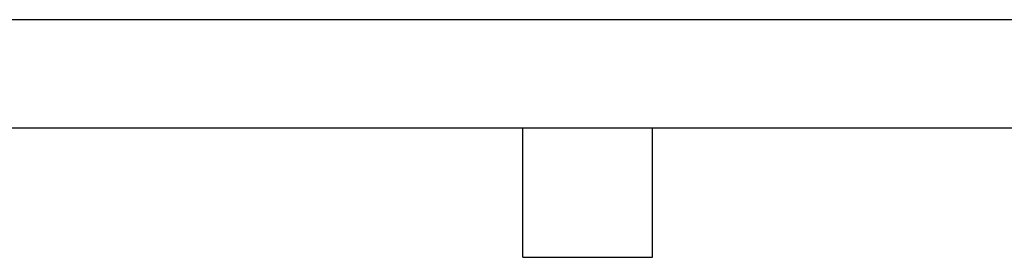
# Model space of a CAD drawing. Header units: millimetres. Extents: x 0 to 559, y 0 to 432.
# Tile 10 of 14: x 213 to 328, y 404 to 432. Entities that reach past the tile are written whole.
import ezdxf

# ---------------------------------------------------------------- set-up
doc = ezdxf.new("R2010")
doc.units = ezdxf.units.MM
doc.header["$LTSCALE"] = 2
doc.layers.add('TEXT', color=140, linetype='Continuous', lineweight=25)

msp = doc.modelspace()

# ---------------------------------------------------------------- linework, layer by layer
at = {"color": 7, "linetype": 'Continuous'}
msp.add_line((0, 431.81), (558.8, 431.81), dxfattribs=at)
at = {"layer": 'TEXT'}
for p, q in [((12.7, 419.1), (546.1, 419.1)), ((271.78, 403.86), (271.78, 419.1)), ((287.02, 403.86), (287.02, 419.1)), ((271.78, 403.86), (287.02, 403.86))]:
    msp.add_line(p, q, dxfattribs=at)

doc.saveas('drawing.dxf')
